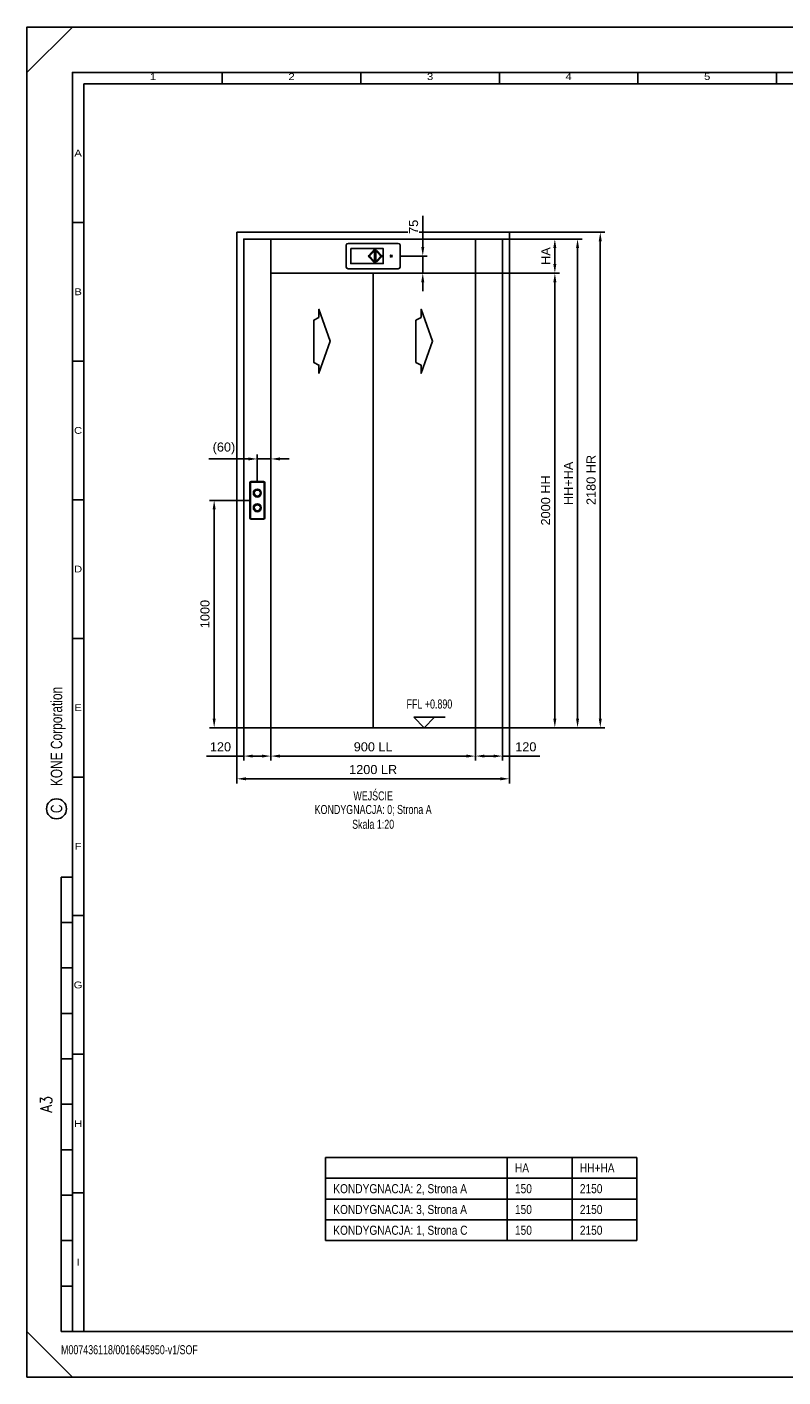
# Model space of a CAD drawing. Header units: millimetres. Extents: x 0 to 8400, y 0 to 5940.
# Tile 1 of 3: x 0 to 3329, y 0 to 5940. Entities that reach past the tile are written whole.
import ezdxf
from ezdxf.enums import TextEntityAlignment as Align

# ---------------------------------------------------------------- set-up
doc = ezdxf.new("R2010")
doc.units = ezdxf.units.MM
doc.header["$LTSCALE"] = 8
doc.header["$PDSIZE"] = -3
for name, color, linetype in [('CONT_25', 1, 'Continuous'), ('CONT_35', 2, 'Continuous'), ('CONT_50', 5, 'Continuous'), ('CONT_70', 4, 'Continuous'), ('DIM_35', 7, 'Continuous'), ('SHEET', 1, 'Continuous'), ('Signalisation', 62, 'Continuous'), ('TEXT_35', 2, 'Continuous')]:
    doc.layers.add(name, color=color, linetype=linetype)
doc.styles.add('Arial', font='arial.ttf')
doc.styles.add('ROMANS', font='romans.shx', dxfattribs={"width": 0.9})
doc.styles.get("Standard").update_dxf_attribs({"font": 'arial.ttf'})
doc.styles.add('Text0.7_Arial', font='arial.ttf', dxfattribs={"width": 0.7})
doc.dimstyles.new('KONE_mm', dxfattribs={"dimscale": 20, "dimtxt": 2, "dimasz": 2, "dimexe": 1, "dimexo": 0, "dimgap": 1, "dimtad": 1, "dimdec": 0, "dimrnd": 0.01, "dimzin": 0, "dimdsep": 46, "dimtxsty": 'Arial', "dimsah": 1, "dimcen": 0, "dimclrd": 256, "dimclre": 256, "dimclrt": 256, "dimadec": 1, "dimazin": 2, "dimtfac": 1, "dimtdec": 0, "dimtmove": 0, "dimatfit": 3, "dimfxl": 1, "dimtolj": 1, "dimtzin": 0, "dimarcsym": 0})

# ---------------------------------------------------------------- blocks, each defined once
blk = doc.blocks.new('Border')
at = {"layer": 'CONT_50', "linetype": 'Continuous'}
blk.add_lwpolyline([(410, 10), (410, 287), (10, 287), (10, 10)], close=True, dxfattribs=at)
at = {"layer": 'SHEET', "linetype": 'Continuous'}
for p, q in [((0, 287), (10, 297)), ((43, 287), (43, 284.5)), ((73.5, 287), (73.5, 284.5)), ((104, 287), (104, 284.5)), ((134.5, 287), (134.5, 284.5)), ((165, 287), (165, 284.5)), ((410, 284.5), (12.5, 284.5)), ((12.5, 284.5), (12.5, 10)), ((12.5, 254), (10, 254)), ((12.5, 223.5), (10, 223.5)), ((12.5, 193), (10, 193)), ((12.5, 162.5), (10, 162.5)), ((12.5, 132), (10, 132)), ((7.5, 10), (7.5, 110)), ((7.5, 110), (10, 110)), ((12.5, 101.5), (10, 101.5)), ((7.5, 100), (10, 100)), ((7.5, 90), (10, 90)), ((7.5, 80), (10, 80)), ((7.5, 70), (10, 70)), ((12.5, 71), (10, 71)), ((7.5, 60), (10, 60)), ((7.5, 50), (10, 50)), ((7.5, 40), (10, 40)), ((12.5, 40.5), (10, 40.5)), ((7.5, 30), (10, 30)), ((7.5, 20), (10, 20)), ((0, 10), (10, 0)), ((10, 10), (7.5, 10))]:
    blk.add_line(p, q, dxfattribs=at)
blk.add_lwpolyline([(420, 0), (420, 297), (0, 297), (0, 0)], close=True, dxfattribs=at)
blk.add_circle((6.5, 125), 2.2, dxfattribs=at)
at = {"layer": 'SHEET', "width": 1.190476}
for s, p in [('1', (27.75, 286.1)), ('2', (58.25, 286.1)), ('3', (88.75, 286.1)), ('4', (119.25, 286.1)), ('5', (149.75, 286.1)), ('A', (11.25, 269.25)), ('B', (11.25, 238.75)), ('C', (11.25, 208.25)), ('D', (11.25, 177.75)), ('E', (11.25, 147.25)), ('F', (11.25, 116.75)), ('G', (11.25, 86.25)), ('H', (11.25, 55.75)), ('I', (11.25, 25.25))]:
    blk.add_text(s, height=1.5, dxfattribs=at).set_placement(p, align=Align.MIDDLE)
at = {"layer": 'SHEET', "linetype": 'Continuous', "width": 0.75}
blk.add_text('C', height=2.5, rotation=90, dxfattribs=at).set_placement((6.5, 125), align=Align.MIDDLE)
at = {"layer": 'SHEET', "linetype": 'Continuous', "style": 'ROMANS', "width": 0.9}
blk.add_text('A3', height=2.5, rotation=90, dxfattribs=at).set_placement((5.5, 60), align=Align.CENTER)
blk = doc.blocks.new('Door_Arrow_SUF')
at = {"layer": 'CONT_35', "ltscale": 3}
blk.add_lwpolyline([(1.38, 10.42), (1.38, 14.08), (-3.64, 0), (1.38, -14.08), (1.38, -10.42), (3.64, -9.3), (3.64, 9.3)], close=True, dxfattribs=at)
blk = doc.blocks.new('*D1022')
at = {"layer": 'Defpoints', "color": 0, "transparency": 16777216}
for p in [(1074.2, 2857), (1974.2, 2857), (1974.2, 2732)]:
    blk.add_point(p, dxfattribs=at)
at = {"layer": 'DIM_35', "lineweight": -2, "transparency": 16777216}
for p, q in [((1074.2, 2857), (1074.2, 2712)), ((1974.2, 2857), (1974.2, 2712)), ((1114.2, 2732), (1934.2, 2732))]:
    blk.add_line(p, q, dxfattribs=at)
at = {"layer": 'DIM_35', "transparency": 16777216}
for points in [[(1114.2, 2738.7), (1114.2, 2725.4), (1074.2, 2732)], [(1934.2, 2738.7), (1934.2, 2725.4), (1974.2, 2732)]]:
    blk.add_solid(points, dxfattribs=at)
at = {"layer": 'DIM_35', "transparency": 16777216, "insert": (1524.2, 2772.5), "char_height": 40, "attachment_point": 5, "style": 'Arial'}
blk.add_mtext('\\A1;900 LL', dxfattribs=at)
blk = doc.blocks.new('*D1023')
at = {"layer": 'Defpoints', "color": 0, "transparency": 16777216}
for p in [(924.2, 2857), (2124.2, 2857), (2124.2, 2632)]:
    blk.add_point(p, dxfattribs=at)
at = {"layer": 'DIM_35', "lineweight": -2, "transparency": 16777216}
for p, q in [((924.2, 2857), (924.2, 2612)), ((2124.2, 2857), (2124.2, 2612)), ((964.2, 2632), (2084.2, 2632))]:
    blk.add_line(p, q, dxfattribs=at)
at = {"layer": 'DIM_35', "transparency": 16777216}
for points in [[(964.2, 2638.7), (964.2, 2625.4), (924.2, 2632)], [(2084.2, 2638.7), (2084.2, 2625.4), (2124.2, 2632)]]:
    blk.add_solid(points, dxfattribs=at)
at = {"layer": 'DIM_35', "transparency": 16777216, "insert": (1524.2, 2672.5), "char_height": 40, "attachment_point": 5, "style": 'Arial'}
blk.add_mtext('\\A1;1200 LR', dxfattribs=at)
blk = doc.blocks.new('*D1024')
at = {"layer": 'Defpoints', "color": 0, "transparency": 16777216}
for p in [(1974.2, 4857), (2324.2, 4857), (2124.2, 2857)]:
    blk.add_point(p, dxfattribs=at)
at = {"layer": 'DIM_35', "lineweight": -2, "transparency": 16777216}
for p, q in [((1974.2, 4857), (2344.2, 4857)), ((2324.2, 2897), (2324.2, 4817)), ((2124.2, 2857), (2344.2, 2857))]:
    blk.add_line(p, q, dxfattribs=at)
at = {"layer": 'DIM_35', "transparency": 16777216}
for points in [[(2317.5, 4817), (2330.8, 4817), (2324.2, 4857)], [(2317.5, 2897), (2330.8, 2897), (2324.2, 2857)]]:
    blk.add_solid(points, dxfattribs=at)
at = {"layer": 'DIM_35', "transparency": 16777216, "insert": (2283.8, 3857), "char_height": 40, "attachment_point": 5, "rotation": 90, "style": 'Arial'}
blk.add_mtext('\\A1;2000 HH', dxfattribs=at)
blk = doc.blocks.new('*D1025')
at = {"layer": 'Defpoints', "color": 0, "transparency": 16777216}
for p in [(2094.2, 5007), (2324.2, 5007), (1974.2, 4857)]:
    blk.add_point(p, dxfattribs=at)
at = {"layer": 'DIM_35', "lineweight": -2, "transparency": 16777216}
for p, q in [((2094.2, 5007), (2344.2, 5007)), ((2324.2, 4897), (2324.2, 4967)), ((1974.2, 4857), (2344.2, 4857))]:
    blk.add_line(p, q, dxfattribs=at)
at = {"layer": 'DIM_35', "transparency": 16777216}
for points in [[(2317.5, 4967), (2330.8, 4967), (2324.2, 5007)], [(2317.5, 4897), (2330.8, 4897), (2324.2, 4857)]]:
    blk.add_solid(points, dxfattribs=at)
at = {"layer": 'DIM_35', "transparency": 16777216, "insert": (2284.2, 4932), "char_height": 40, "attachment_point": 5, "rotation": 90, "style": 'Arial'}
blk.add_mtext('\\A1;HA', dxfattribs=at)
blk = doc.blocks.new('*D1026')
at = {"layer": 'Defpoints', "color": 0, "transparency": 16777216}
for p in [(2094.2, 5007), (2424.2, 5007), (2124.2, 2857)]:
    blk.add_point(p, dxfattribs=at)
at = {"layer": 'DIM_35', "lineweight": -2, "transparency": 16777216}
for p, q in [((2094.2, 5007), (2444.2, 5007)), ((2424.2, 2897), (2424.2, 4967)), ((2124.2, 2857), (2444.2, 2857))]:
    blk.add_line(p, q, dxfattribs=at)
at = {"layer": 'DIM_35', "transparency": 16777216}
for points in [[(2417.5, 4967), (2430.8, 4967), (2424.2, 5007)], [(2417.5, 2897), (2430.8, 2897), (2424.2, 2857)]]:
    blk.add_solid(points, dxfattribs=at)
at = {"layer": 'DIM_35', "transparency": 16777216, "insert": (2384.2, 3932), "char_height": 40, "attachment_point": 5, "rotation": 90, "style": 'Arial'}
blk.add_mtext('\\A1;HH+HA', dxfattribs=at)
blk = doc.blocks.new('*D1027')
at = {"layer": 'Defpoints', "color": 0, "transparency": 16777216}
for p in [(2124.2, 5037), (2524.2, 5037), (2124.2, 2857)]:
    blk.add_point(p, dxfattribs=at)
at = {"layer": 'DIM_35', "lineweight": -2, "transparency": 16777216}
for p, q in [((2124.2, 5037), (2544.2, 5037)), ((2524.2, 2897), (2524.2, 4997)), ((2124.2, 2857), (2544.2, 2857))]:
    blk.add_line(p, q, dxfattribs=at)
at = {"layer": 'DIM_35', "transparency": 16777216}
for points in [[(2517.5, 4997), (2530.8, 4997), (2524.2, 5037)], [(2517.5, 2897), (2530.8, 2897), (2524.2, 2857)]]:
    blk.add_solid(points, dxfattribs=at)
at = {"layer": 'DIM_35', "transparency": 16777216, "insert": (2483.8, 3947), "char_height": 40, "attachment_point": 5, "rotation": 90, "style": 'Arial'}
blk.add_mtext('\\A1;2180 HR', dxfattribs=at)
blk = doc.blocks.new('*D1028')
at = {"layer": 'Defpoints', "color": 0, "transparency": 16777216}
for p in [(954.2, 2857), (1074.2, 2857), (954.2, 2732)]:
    blk.add_point(p, dxfattribs=at)
at = {"layer": 'DIM_35', "lineweight": -2, "transparency": 16777216}
for p, q in [((954.2, 2857), (954.2, 2712)), ((1074.2, 2857), (1074.2, 2712)), ((954.2, 2732), (789.7, 2732)), ((1034.2, 2732), (994.2, 2732))]:
    blk.add_line(p, q, dxfattribs=at)
at = {"layer": 'DIM_35', "transparency": 16777216}
for points in [[(994.2, 2738.7), (994.2, 2725.4), (954.2, 2732)], [(1034.2, 2738.7), (1034.2, 2725.4), (1074.2, 2732)]]:
    blk.add_solid(points, dxfattribs=at)
at = {"layer": 'DIM_35', "transparency": 16777216, "insert": (851.9, 2772.5), "char_height": 40, "attachment_point": 5, "style": 'Arial'}
blk.add_mtext('\\A1;120', dxfattribs=at)
blk = doc.blocks.new('*D1029')
at = {"layer": 'Defpoints', "color": 0, "transparency": 16777216}
for p in [(1974.2, 2857), (2094.2, 2857), (2094.2, 2732)]:
    blk.add_point(p, dxfattribs=at)
at = {"layer": 'DIM_35', "lineweight": -2, "transparency": 16777216}
for p, q in [((1974.2, 2857), (1974.2, 2712)), ((2094.2, 2857), (2094.2, 2712)), ((2014.2, 2732), (2054.2, 2732)), ((2094.2, 2732), (2258.7, 2732))]:
    blk.add_line(p, q, dxfattribs=at)
at = {"layer": 'DIM_35', "transparency": 16777216}
for points in [[(2014.2, 2738.7), (2014.2, 2725.4), (1974.2, 2732)], [(2054.2, 2738.7), (2054.2, 2725.4), (2094.2, 2732)]]:
    blk.add_solid(points, dxfattribs=at)
at = {"layer": 'DIM_35', "transparency": 16777216, "insert": (2196.4, 2772.5), "char_height": 40, "attachment_point": 5, "style": 'Arial'}
blk.add_mtext('\\A1;120', dxfattribs=at)
blk = doc.blocks.new('KONE-SIG-LANTERN_KSI286-FRONT')
at = {"layer": 'Signalisation', "ltscale": 0.25}
for p, q in [((-118.5, 48), (-118.5, -48)), ((110.5, 56), (-110.5, 56)), ((118.5, -48), (118.5, 48)), ((-110.5, -56), (110.5, -56))]:
    blk.add_line(p, q, dxfattribs=at)
blk.add_lwpolyline([(-98.8, 32.8), (44.8, 32.8), (44.8, -32.8), (-98.8, -32.8)], close=True, dxfattribs=at)
for centre in [(76.5, 3), (79.5, 0), (82.5, 3), (76.5, -3), (82.5, -3)]:
    blk.add_circle(centre, 1, dxfattribs=at)
for centre, radius, start, end in [((-110.5, 48), 8, 90, 180), ((77, 4.5), 0.8, 220.96518, 283.43996), ((77, 1.5), 0.8, 76.56004, 139.03482), ((80, 1.5), 0.8, 220.96518, 283.43996), ((83, 4.5), 0.8, 220.96518, 283.43996), ((83, 1.5), 0.8, 76.56004, 139.03482), ((110.5, 48), 8, 0, 90), ((-110.5, -48), 8, 180, 270), ((77, -1.5), 0.8, 220.96518, 283.43996), ((77, -4.5), 0.8, 76.56004, 139.03482), ((80, -1.5), 0.8, 76.56004, 139.03482), ((83, -1.5), 0.8, 220.96518, 283.43996), ((83, -4.5), 0.8, 76.56004, 139.03482), ((110.5, -48), 8, 270, 0)]:
    blk.add_arc(centre, radius, start, end, dxfattribs=at)
blk = doc.blocks.new('*U960')
at = {"layer": 'Signalisation', "ltscale": 0.25}
for p, q in [((-2.5, -23.8), (-28.2, 2.8)), ((-2.3, 30.5), (-27.7, 3.3)), ((-27.6, -3.5), (-2.5, 24.1)), ((-2.5, 29.4), (-2.5, -29.4)), ((2.5, 29.4), (2.5, -29.4)), ((7.3, 25.1), (27.7, 3.3)), ((7.3, 25.1), (7.3, 18.7)), ((27.6, -3.5), (7.3, 18.7)), ((7.3, -19.2), (27.7, 3.3)), ((-1.9, -31.1), (-27.6, -3.5)), ((7.3, -25.3), (27.6, -3.5)), ((7.3, -19.2), (7.3, -25.3))]:
    blk.add_line(p, q, dxfattribs=at)
for centre, radius, start, end in [((-24, 0), 5, 138.19792, 224.6041), ((0, 29.5), 2.5, 358.50813, 181.84789), ((24, 0), 5, 315.3959, 41.80208), ((0, -29.5), 2.5, 178.15211, 1.49187)]:
    blk.add_arc(centre, radius, start, end, dxfattribs=at)
blk = doc.blocks.new('*D1030')
at = {"layer": 'Defpoints', "color": 0, "transparency": 16777216}
for p in [(1642.7, 4932), (1742.7, 4932), (1642.7, 4857)]:
    blk.add_point(p, dxfattribs=at)
at = {"layer": 'DIM_35', "lineweight": -2, "transparency": 16777216}
for p, q in [((1742.7, 4972), (1742.7, 5109.3)), ((1642.7, 4932), (1762.7, 4932)), ((1742.7, 4857), (1742.7, 4932)), ((1642.7, 4857), (1762.7, 4857)), ((1742.7, 4817), (1742.7, 4777))]:
    blk.add_line(p, q, dxfattribs=at)
at = {"layer": 'DIM_35', "transparency": 16777216}
for points in [[(1736, 4972), (1749.3, 4972), (1742.7, 4932)], [(1736, 4817), (1749.3, 4817), (1742.7, 4857)]]:
    blk.add_solid(points, dxfattribs=at)
at = {"layer": 'DIM_35', "transparency": 16777216, "insert": (1702.3, 5060.7), "char_height": 40, "attachment_point": 5, "rotation": 90, "style": 'Arial', "bg_fill": 3, "box_fill_scale": 1.1, "bg_fill_color": 256, "bg_fill_true_color": 13158600, "bg_fill_transparency": 0}
blk.add_mtext('\\A1;75', dxfattribs=at)
blk = doc.blocks.new('KONE-SIG-LCS_KSL180_186-FRONT')
at = {"layer": 'Signalisation'}
for p, q in [((-32.5, 77.5), (-32.5, -77.5)), ((-30.4, 77.5), (-30.4, -77.5)), ((27.5, 82.5), (-27.5, 82.5)), ((27.5, 80.4), (-27.5, 80.4)), ((30.4, -77.5), (30.4, 77.5)), ((32.5, -77.5), (32.5, 77.5)), ((-30.4, -58.2), (-30.5, -58.1)), ((-30.5, -58.1), (-30.4, -58.1)), ((-30.5, -64), (-30.4, -63.6)), ((-30.5, -64), (-30.4, -63.8)), ((-27.5, -80.4), (27.5, -80.4)), ((-27.5, -82.5), (27.5, -82.5))]:
    blk.add_line(p, q, dxfattribs=at)
for centre, radius, start, end in [((-27.5, 77.5), 5.01, 90, 180), ((-27.5, 77.5), 2.95, 90, 180), ((27.5, 77.5), 5.01, 0, 90), ((27.5, 77.5), 2.95, 0, 90), ((-27.5, -77.5), 5.01, 180, 270), ((-27.5, -77.5), 2.95, 180, 270), ((27.5, -77.5), 5.01, 270, 0), ((27.5, -77.5), 2.95, 270, 0)]:
    blk.add_arc(centre, radius, start, end, dxfattribs=at)
blk = doc.blocks.new('*U964')
at = {"layer": 'Signalisation', "ltscale": 0.25}
for radius in [17.5, 14, 13.3]:
    blk.add_circle((0, 0), radius, dxfattribs=at)
blk = doc.blocks.new('*D1031')
at = {"layer": 'Defpoints', "color": 0, "transparency": 16777216}
for p in [(1014.2, 4039.5), (1014.2, 3939.5), (1074.2, 3939.5)]:
    blk.add_point(p, dxfattribs=at)
at = {"layer": 'DIM_35', "lineweight": -2, "transparency": 16777216}
for p, q in [((974.2, 4039.5), (800.2, 4039.5)), ((1014.2, 3939.5), (1014.2, 4059.5)), ((1074.2, 4039.5), (1014.2, 4039.5)), ((1074.2, 3939.5), (1074.2, 4059.5)), ((1114.2, 4039.5), (1154.2, 4039.5))]:
    blk.add_line(p, q, dxfattribs=at)
at = {"layer": 'DIM_35', "transparency": 16777216}
for points in [[(974.2, 4046.2), (974.2, 4032.9), (1014.2, 4039.5)], [(1114.2, 4046.2), (1114.2, 4032.9), (1074.2, 4039.5)]]:
    blk.add_solid(points, dxfattribs=at)
at = {"layer": 'DIM_35', "transparency": 16777216, "insert": (867.2, 4085.8), "char_height": 40, "attachment_point": 5, "style": 'Arial', "bg_fill": 3, "box_fill_scale": 1.1, "bg_fill_color": 256, "bg_fill_true_color": 13158600, "bg_fill_transparency": 0}
blk.add_mtext('\\A1;(60)', dxfattribs=at)
blk = doc.blocks.new('*D1032')
at = {"layer": 'Defpoints', "color": 0, "transparency": 16777216}
for p in [(824.2, 3857), (981.7, 3857), (924.2, 2857)]:
    blk.add_point(p, dxfattribs=at)
at = {"layer": 'DIM_35', "lineweight": -2, "transparency": 16777216}
for p, q in [((981.7, 3857), (804.2, 3857)), ((824.2, 2897), (824.2, 3817)), ((924.2, 2857), (804.2, 2857))]:
    blk.add_line(p, q, dxfattribs=at)
at = {"layer": 'DIM_35', "transparency": 16777216}
for points in [[(817.5, 3817), (830.8, 3817), (824.2, 3857)], [(817.5, 2897), (830.8, 2897), (824.2, 2857)]]:
    blk.add_solid(points, dxfattribs=at)
at = {"layer": 'DIM_35', "transparency": 16777216, "insert": (783.8, 3357), "char_height": 40, "attachment_point": 5, "rotation": 90, "style": 'Arial', "bg_fill": 3, "box_fill_scale": 1.1, "bg_fill_color": 256, "bg_fill_true_color": 13158600, "bg_fill_transparency": 0}
blk.add_mtext('\\A1;1000', dxfattribs=at)

msp = doc.modelspace()

# ---------------------------------------------------------------- linework, layer by layer
at = {"layer": 'CONT_25'}
msp.add_line((1524.2, 2857), (1524.2, 4857), dxfattribs=at)
at = {"layer": 'CONT_25', "ltscale": 0.25}
for p, q in [((1314.3, 874.3), (1314.3, 965.7)), ((1314.3, 965.7), (2685.7, 965.7)), ((2114.3, 874.3), (2114.3, 965.7)), ((2400, 874.3), (2400, 965.7)), ((2685.7, 874.3), (2685.7, 965.7)), ((1314.3, 874.3), (2685.7, 874.3)), ((1314.3, 782.9), (1314.3, 874.3)), ((1314.3, 874.3), (2685.7, 874.3)), ((2114.3, 782.9), (2114.3, 874.3)), ((2400, 782.9), (2400, 874.3)), ((2685.7, 782.9), (2685.7, 874.3)), ((1314.3, 782.9), (2685.7, 782.9)), ((1314.3, 691.4), (1314.3, 782.9)), ((1314.3, 782.9), (2685.7, 782.9)), ((2114.3, 691.4), (2114.3, 782.9)), ((2400, 691.4), (2400, 782.9)), ((2685.7, 691.4), (2685.7, 782.9)), ((1314.3, 691.4), (2685.7, 691.4)), ((1314.3, 600), (1314.3, 691.4)), ((1314.3, 691.4), (2685.7, 691.4)), ((2114.3, 600), (2114.3, 691.4)), ((2400, 600), (2400, 691.4)), ((2685.7, 600), (2685.7, 691.4)), ((1314.3, 600), (2685.7, 600))]:
    msp.add_line(p, q, dxfattribs=at)
at = {"layer": 'CONT_25'}
for points in [[(1074.2, 2857), (954.2, 2857), (954.2, 5007), (1074.2, 5007)], [(1974.2, 4857), (1074.2, 4857), (1074.2, 5007), (1974.2, 5007)], [(1974.2, 2857), (2094.2, 2857), (2094.2, 5007), (1974.2, 5007)]]:
    msp.add_lwpolyline(points, close=True, dxfattribs=at)
at = {"layer": 'CONT_70'}
for points in [[(924.2, 2857), (924.2, 5037), (2124.2, 5037), (2124.2, 2857)], [(874.2, 2857), (2174.2, 2857)]]:
    msp.add_lwpolyline(points, dxfattribs=at)
at = {"layer": 'TEXT_35', "linetype": 'Continuous', "ltscale": 0.25}
msp.add_line((1703.5, 2902.8), (1840.6, 2902.8), dxfattribs=at)
msp.add_lwpolyline([(1703.5, 2902.8), (1749.2, 2857), (1794.9, 2902.8)], dxfattribs=at)

# ---------------------------------------------------------------- block references
for name, p in [('KONE-SIG-LANTERN_KSI286-FRONT', (1524.2, 4932)), ('*U960', (1533.1, 4932)), ('KONE-SIG-LCS_KSL180_186-FRONT', (1014.2, 3857)), ('*U964', (1014.2, 3889.5)), ('*U964', (1014.2, 3824.5))]:
    msp.add_blockref(name, p)
at = {"xscale": -10, "yscale": 10, "zscale": 10}
for p in [(1299.2, 4557), (1749.2, 4557)]:
    msp.add_blockref('Door_Arrow_SUF', p, dxfattribs=at)
at = {"layer": 'SHEET', "xscale": 20, "yscale": 20, "zscale": 20}
msp.add_blockref('Border', (0, 0), dxfattribs=at)

# ---------------------------------------------------------------- texts
at = {"layer": 'SHEET', "linetype": 'Continuous', "style": 'Text0.7_Arial', "width": 0.75}
msp.add_text('KONE Corporation', height=50, rotation=90, dxfattribs=at).set_placement((130, 2600), align=Align.MIDDLE_LEFT)
at = {"layer": 'TEXT_35', "linetype": 'Continuous', "ltscale": 0.25, "style": 'Text0.7_Arial', "width": 0.7}
msp.add_text('FFL +0.890', height=40, dxfattribs=at).set_placement((1772, 2961.2), align=Align.MIDDLE)
at = {"layer": 'TEXT_35', "style": 'Text0.7_Arial', "width": 0.7}
for s, p in [('WEJŚCIE', (1524.2, 2557)), ('KONDYGNACJA: 0; Strona A', (1524.2, 2497)), ('Skala 1:20', (1524.2, 2432))]:
    msp.add_text(s, height=40, dxfattribs=at).set_placement(p, align=Align.MIDDLE_CENTER)
at = {"layer": 'TEXT_35', "style": 'Text0.7_Arial', "width": 0.8}
for s, p in [('HA', (2148.6, 920)), ('HH+HA', (2434.3, 920)), ('KONDYGNACJA: 2, Strona A', (1348.6, 828.6)), ('150', (2148.6, 828.6)), ('2150', (2434.3, 828.6)), ('KONDYGNACJA: 3, Strona A', (1348.6, 737.1)), ('150', (2148.6, 737.1)), ('2150', (2434.3, 737.1)), ('KONDYGNACJA: 1, Strona C', (1348.6, 645.7)), ('150', (2148.6, 645.7)), ('2150', (2434.3, 645.7))]:
    msp.add_text(s, height=40, dxfattribs=at).set_placement(p, align=Align.MIDDLE_LEFT)
at = {"layer": 'TEXT_35', "style": 'Text0.7_Arial', "width": 0.7}
msp.add_text('M007436118/0016645950-v1/SOF', height=40, dxfattribs=at).set_placement((150, 100))

# ---------------------------------------------------------------- dimensions: what is measured, and where the dimension line sits
at = {"layer": 'DIM_35'}
for base, p1, p2, text, picture, middle in [((2324.2, 5007), (1974.2, 4857), (2094.2, 5007), 'HA', '*D1025', (2284.2, 4932)), ((2424.2, 5007), (2124.2, 2857), (2094.2, 5007), 'HH+HA', '*D1026', (2384.2, 3932)), ((2524.2, 5037), (2124.2, 2857), (2124.2, 5037), '<> HR', '*D1027', (2483.8, 3947)), ((2324.2, 4857), (2124.2, 2857), (1974.2, 4857), '<> HH', '*D1024', (2283.8, 3857))]:
    dim = msp.add_linear_dim(base=base, p1=p1, p2=p2, angle=90, text=text, dimstyle='KONE_mm', dxfattribs=at)
    dim.commit()
    dim.dimension.update_dxf_attribs({"geometry": picture, "text_midpoint": middle})
for base, p1, p2, picture, middle in [((954.2, 2732), (1074.2, 2857), (954.2, 2857), '*D1028', (851.9, 2772.5)), ((2094.2, 2732), (1974.2, 2857), (2094.2, 2857), '*D1029', (2196.4, 2772.5))]:
    dim = msp.add_linear_dim(base=base, p1=p1, p2=p2, dimstyle='KONE_mm', dxfattribs=at)
    dim.commit()
    dim.dimension.update_dxf_attribs({"geometry": picture, "text_midpoint": middle})
for base, p1, p2, text, picture, middle in [((2124.2, 2632), (924.2, 2857), (2124.2, 2857), '<> LR', '*D1023', (1524.2, 2672.5)), ((1974.2, 2732), (1074.2, 2857), (1974.2, 2857), '<> LL', '*D1022', (1524.2, 2772.5))]:
    dim = msp.add_linear_dim(base=base, p1=p1, p2=p2, text=text, dimstyle='KONE_mm', dxfattribs=at)
    dim.commit()
    dim.dimension.update_dxf_attribs({"geometry": picture, "text_midpoint": middle})

# ---------------------------------------------------------------- next in the draw order: dimensions: what is measured, and where the dimension line sits
for base, p1, p2, picture, middle in [((1742.7, 4932), (1642.7, 4857), (1642.7, 4932), '*D1030', (1702.3, 5060.7)), ((824.2, 3857), (924.2, 2857), (981.7, 3857), '*D1032', (783.8, 3357))]:
    dim = msp.add_linear_dim(base=base, p1=p1, p2=p2, angle=90, dimstyle='KONE_mm', override={"dimtfill": 1}, dxfattribs=at)
    dim.commit()
    dim.dimension.update_dxf_attribs({"geometry": picture, "text_midpoint": middle})
dim = msp.add_linear_dim(base=(1014.2, 4039.5), p1=(1074.2, 3939.5), p2=(1014.2, 3939.5), text='(<>)', dimstyle='KONE_mm', override={"dimtfill": 1}, dxfattribs=at)
dim.commit()
dim.dimension.update_dxf_attribs({"geometry": '*D1031', "text_midpoint": (867.2, 4085.8)})

doc.saveas('drawing.dxf')
